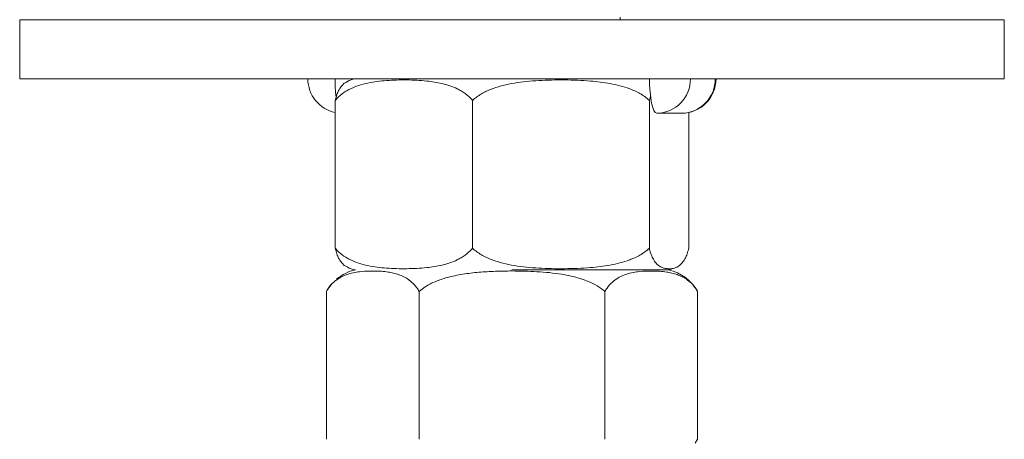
# Model space of a CAD drawing. Header units: millimetres. Extents: x 0 to 210, y 0 to 297.
# Tile 5 of 24: x 33 to 66, y 226 to 240. Entities that reach past the tile are written whole.
import ezdxf

# ---------------------------------------------------------------- set-up
doc = ezdxf.new("R2010")
doc.units = ezdxf.units.MM

msp = doc.modelspace()

# ---------------------------------------------------------------- linework, layer by layer
at = {"color": 179, "linetype": 'Continuous', "lineweight": 15}
for p, q in [((53.373, 240.267), (53.373, 240.352)), ((33.039, 240.267), (33.039, 238.267)), ((33.039, 240.267), (66.373, 240.267)), ((66.373, 240.267), (66.373, 238.267)), ((33.039, 238.267), (66.373, 238.267)), ((54.363, 238.039), (54.359, 238.267)), ((54.378, 237.82), (54.363, 238.039)), ((54.356, 237.536), (54.398, 237.683)), ((54.401, 237.619), (54.378, 237.82)), ((43.721, 237.536), (43.721, 232.531)), ((48.371, 237.536), (48.371, 232.531)), ((54.356, 237.536), (54.356, 232.531)), ((54.431, 237.442), (54.401, 237.619)), ((54.469, 237.297), (54.431, 237.442)), ((54.512, 237.189), (54.469, 237.297)), ((54.558, 237.123), (54.512, 237.189)), ((54.607, 237.1), (54.558, 237.123)), ((54.607, 237.1), (55.446, 237.1)), ((55.691, 237.126), (55.691, 232.531)), ((49.706, 231.8), (55.01, 231.8)), ((55.231, 231.869), (55.247, 231.876)), ((55.247, 231.876), (55.28, 231.89)), ((43.423, 231.069), (43.423, 226.065)), ((46.564, 231.069), (46.564, 226.065)), ((52.848, 231.069), (52.848, 226.065)), ((55.989, 231.069), (55.989, 226.065)), ((55.905, 225.932), (55.99, 226.065))]:
    msp.add_line(p, q, dxfattribs=at)
for centre, radius, start, end in [((43.962, 238.267), 1.167, 180, 258.0962), ((48.48, 238.247), 4.766, 179.7648, 187.2825), ((44.742, 236.79), 1.516, 102.9485, 113.7335), ((54.593, 238.254), 1.154, 270.6695, 0.6542), ((55.446, 238.267), 1.167, 270, 0), ((55.433, 238.254), 1.154, 270.6695, 0.6542), ((44.742, 230.323), 1.516, 102.9485, 130.0185), ((44.742, 233.277), 1.516, 246.3132, 257.0515), ((54.67, 233.277), 1.516, 282.9485, 286.6191), ((54.67, 230.323), 1.516, 29.5395, 77.0515), ((44.742, 230.323), 1.516, 138.5585, 150.5383)]:
    msp.add_arc(centre, radius, start, end, dxfattribs=at)
for points, knots in [([(43.721, 237.536), (43.758, 237.576), (43.868, 237.698), (44.039, 237.821), (44.269, 237.948), (44.516, 238.047), (44.826, 238.127), (45.142, 238.179), (45.581, 238.222), (46.028, 238.233), (46.481, 238.22), (46.795, 238.196), (47.082, 238.159), (47.342, 238.109), (47.601, 238.037), (47.818, 237.95), (48.037, 237.832), (48.215, 237.707), (48.331, 237.579), (48.371, 237.536)], [0, 0, 0, 0, 0.028949, 0.088332, 0.118666, 0.182678, 0.247392, 0.313348, 0.379495, 0.519426, 0.589636, 0.659923, 0.713787, 0.767761, 0.8223, 0.877204, 0.907348, 0.968608, 1, 1, 1, 1]), ([(44.137, 238.169), (44.101, 238.155), (44.035, 238.129), (43.94, 238.035), (43.86, 237.92), (43.791, 237.771), (43.748, 237.641), (43.726, 237.554), (43.721, 237.536)], [0, 0, 0, 0, 0.243943, 0.448465, 0.654975, 0.806037, 0.960113, 1, 1, 1, 1]), ([(48.371, 237.536), (48.418, 237.576), (48.56, 237.698), (48.78, 237.821), (49.076, 237.948), (49.394, 238.047), (49.793, 238.127), (50.199, 238.179), (50.764, 238.222), (51.34, 238.233), (51.923, 238.22), (52.327, 238.196), (52.696, 238.159), (53.031, 238.109), (53.364, 238.037), (53.643, 237.95), (53.926, 237.832), (54.155, 237.707), (54.305, 237.579), (54.356, 237.536)], [0, 0, 0, 0, 0.028949, 0.088332, 0.118666, 0.182678, 0.247392, 0.313348, 0.379495, 0.519426, 0.589636, 0.659923, 0.713787, 0.767761, 0.8223, 0.877204, 0.907348, 0.968608, 1, 1, 1, 1]), ([(44.137, 231.898), (44.101, 231.912), (44.035, 231.938), (43.94, 232.032), (43.86, 232.147), (43.791, 232.296), (43.748, 232.425), (43.726, 232.513), (43.721, 232.531)], [0, 0, 0, 0, 0.244078, 0.448563, 0.655037, 0.806072, 0.96012, 1, 1, 1, 1]), ([(43.721, 232.531), (43.758, 232.491), (43.868, 232.369), (44.039, 232.246), (44.269, 232.119), (44.516, 232.02), (44.826, 231.94), (45.142, 231.887), (45.581, 231.845), (46.028, 231.834), (46.481, 231.847), (46.795, 231.87), (47.082, 231.907), (47.342, 231.958), (47.601, 232.03), (47.818, 232.117), (48.037, 232.235), (48.215, 232.36), (48.331, 232.488), (48.371, 232.531)], [0, 0, 0, 0, 0.028949, 0.088332, 0.118666, 0.182678, 0.247392, 0.313348, 0.379495, 0.519426, 0.589636, 0.659923, 0.713787, 0.767761, 0.8223, 0.877204, 0.907348, 0.968608, 1, 1, 1, 1]), ([(48.371, 232.531), (48.418, 232.491), (48.56, 232.369), (48.78, 232.246), (49.076, 232.119), (49.394, 232.02), (49.793, 231.94), (50.199, 231.887), (50.764, 231.845), (51.34, 231.834), (51.923, 231.847), (52.327, 231.87), (52.696, 231.907), (53.031, 231.958), (53.364, 232.03), (53.643, 232.117), (53.926, 232.235), (54.155, 232.36), (54.305, 232.488), (54.356, 232.531)], [0, 0, 0, 0, 0.028949, 0.088332, 0.118666, 0.182678, 0.247392, 0.313348, 0.379495, 0.519426, 0.589636, 0.659923, 0.713787, 0.767761, 0.8223, 0.877204, 0.907348, 0.968608, 1, 1, 1, 1]), ([(54.356, 232.531), (54.37, 232.478), (54.406, 232.342), (54.474, 232.184), (54.565, 232.04), (54.669, 231.939), (54.786, 231.876), (54.904, 231.845), (55.044, 231.834), (55.203, 231.852), (55.353, 231.919), (55.472, 232.031), (55.552, 232.147), (55.621, 232.296), (55.665, 232.425), (55.686, 232.513), (55.691, 232.531)], [0, 0, 0, 0, 0.039349, 0.099776, 0.161719, 0.244987, 0.329083, 0.414458, 0.5, 0.629042, 0.758749, 0.82401, 0.889906, 0.938108, 0.987272, 1, 1, 1, 1]), ([(43.423, 231.069), (43.447, 231.109), (43.522, 231.231), (43.637, 231.354), (43.793, 231.482), (43.96, 231.58), (44.169, 231.661), (44.383, 231.713), (44.679, 231.755), (44.981, 231.766), (45.287, 231.753), (45.5, 231.73), (45.693, 231.693), (45.869, 231.643), (46.044, 231.57), (46.191, 231.483), (46.339, 231.365), (46.459, 231.24), (46.538, 231.112), (46.564, 231.069)], [0, 0, 0, 0, 0.028949, 0.088332, 0.118666, 0.182678, 0.247392, 0.313348, 0.379495, 0.519426, 0.589636, 0.659923, 0.713787, 0.767761, 0.8223, 0.877204, 0.907348, 0.968608, 1, 1, 1, 1]), ([(46.564, 231.069), (46.632, 231.123), (46.803, 231.259), (47.122, 231.416), (47.548, 231.56), (48.04, 231.661), (48.589, 231.724), (49.146, 231.755), (49.801, 231.766), (50.553, 231.748), (51.26, 231.682), (51.819, 231.569), (52.194, 231.453), (52.519, 231.305), (52.724, 231.175), (52.827, 231.087), (52.848, 231.069)], [0, 0, 0, 0, 0.039349, 0.099776, 0.161719, 0.244987, 0.329083, 0.414458, 0.5, 0.629042, 0.758749, 0.82401, 0.889906, 0.938108, 0.987272, 1, 1, 1, 1]), ([(52.848, 231.069), (52.872, 231.109), (52.947, 231.231), (53.062, 231.354), (53.218, 231.482), (53.385, 231.58), (53.594, 231.661), (53.808, 231.713), (54.104, 231.755), (54.406, 231.766), (54.712, 231.753), (54.925, 231.73), (55.118, 231.693), (55.294, 231.643), (55.469, 231.57), (55.616, 231.483), (55.764, 231.365), (55.884, 231.24), (55.963, 231.112), (55.989, 231.069)], [0, 0, 0, 0, 0.028949, 0.088332, 0.118666, 0.182678, 0.247392, 0.313348, 0.379495, 0.519426, 0.589636, 0.659923, 0.713787, 0.767761, 0.8223, 0.877204, 0.907348, 0.968608, 1, 1, 1, 1])]:
    msp.add_open_spline(points, degree=3, knots=knots, dxfattribs=at)

doc.saveas('drawing.dxf')
